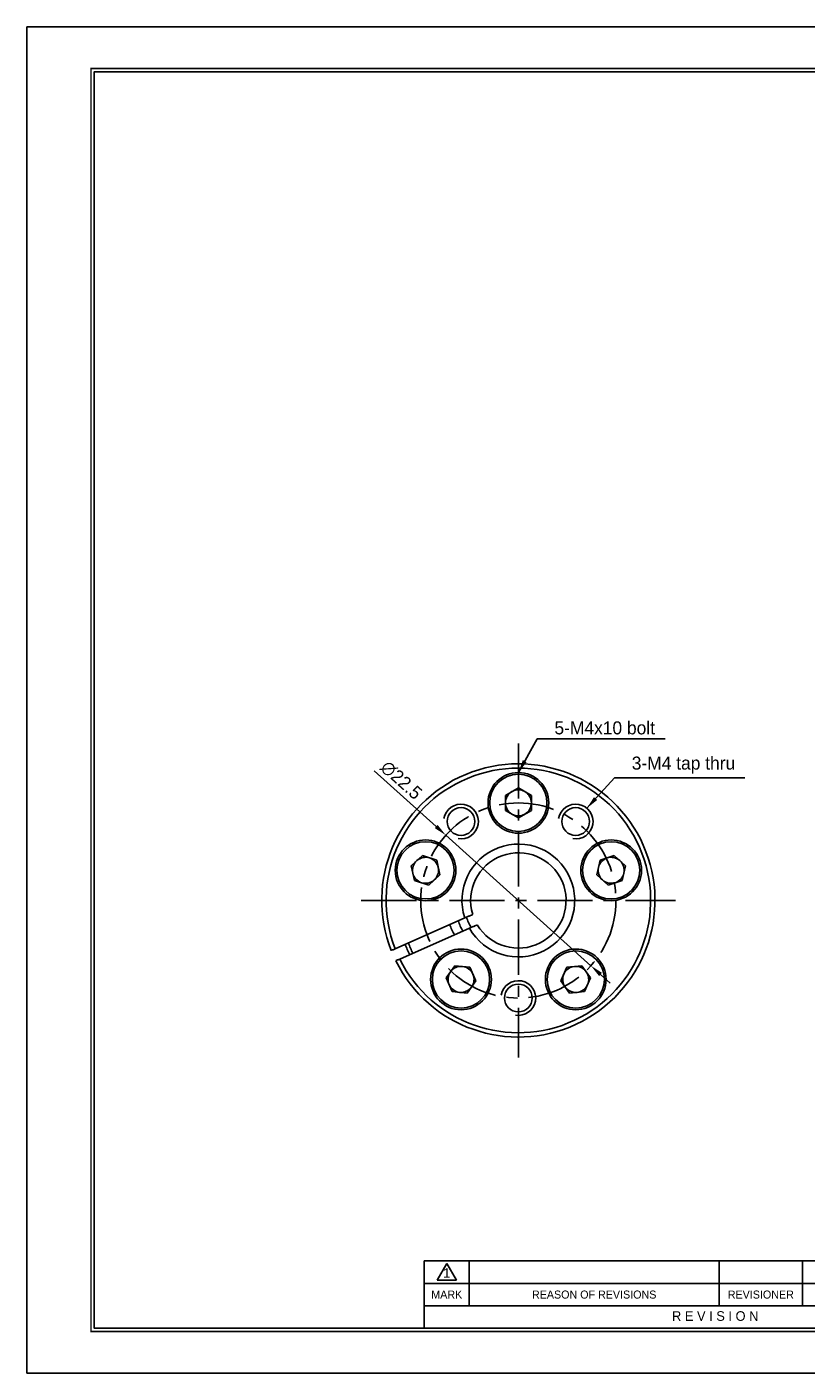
# Model space of a CAD drawing. Header units: millimetres. Extents: x 0 to 219, y 0 to 155.
# Tile 1 of 7: x 0 to 90, y 0 to 155. Entities that reach past the tile are written whole.
import ezdxf
from ezdxf.enums import TextEntityAlignment as Align

# ---------------------------------------------------------------- set-up
doc = ezdxf.new("R2010")
doc.units = ezdxf.units.MM
doc.linetypes.add('CENTER', pattern=[50.8, 31.75, -6.35, 6.35, -6.35])
doc.layers.get('DEFPOINTS').update_dxf_attribs({"linetype": 'CONTINUOUS'})
for name, color, linetype in [('center', 1, 'CENTER'), ('L1', 7, 'CONTINUOUS'), ('OUTLINE', 7, 'CONTINUOUS'), ('thread', 5, 'CONTINUOUS')]:
    doc.layers.add(name, color=color, linetype=linetype)
doc.dimstyles.get("Standard").update_dxf_attribs({"dimtxt": 1.5, "dimasz": 1.5, "dimexe": 0.5, "dimexo": 0, "dimgap": 0.5, "dimtad": 1, "dimdec": 3, "dimzin": 11, "dimdsep": 46, "dimtxsty": 'Standard', "dimcen": 0, "dimclrd": 5, "dimclre": 5, "dimclrt": 3, "dimadec": 0, "dimazin": 0, "dimtfac": 0.6, "dimtdec": 3, "dimtmove": 0, "dimatfit": 3, "dimfxl": 0, "dimtolj": 1, "dimtzin": 11, "dimarcsym": 0})

# ---------------------------------------------------------------- blocks, each defined once
blk = doc.blocks.new('표제란')
at = {"layer": 'L1', "color": 0}
for p, q in [((297, 210), (0, 210)), ((0, 210), (0, 0)), ((0, 0), (297, 0))]:
    blk.add_line(p, q, dxfattribs=at)
at = {"layer": 'L1'}
for p, q in [((160, 17.5), (62, 17.5)), ((62, 17.5), (62, 7)), ((64, 14.51), (65.5, 17.1)), ((65.5, 17.1), (67, 14.51)), ((69, 17.5), (69, 10.5)), ((108, 17.5), (108, 10.5)), ((121, 17.5), (121, 10.5)), ((147, 14), (62, 14)), ((64, 14.51), (67, 14.51)), ((147, 10.5), (62, 10.5))]:
    blk.add_line(p, q, dxfattribs=at)
at = {"layer": 'L1', "const_width": 0.25}
blk.add_lwpolyline([(290.5, 6.5), (290.5, 203.5), (10, 203.5), (10, 6.5)], close=True, dxfattribs=at)
at = {"layer": 'L1'}
blk.add_lwpolyline([(290, 7), (290, 203), (10.5, 203), (10.5, 7)], close=True, dxfattribs=at)
for s, height, p in [('1', 1.5, (65.5, 15.61)), ('MARK', 1.25, (65.5, 12.25)), ('REASON OF REVISIONS', 1.25, (88.5, 12.25)), ('REVISIONER', 1.25, (114.5, 12.25)), ('R E V I S I O N', 1.5, (107.38, 8.9))]:
    blk.add_text(s, height=height, dxfattribs=at).set_placement(p, align=Align.MIDDLE_CENTER)
for tag, p in [('필렛', (179.25, 10.9)), ('모따기', (179.25, 8.3))]:
    blk.add_attdef(tag, text='', height=1.15, dxfattribs=at).set_placement(p, align=Align.MIDDLE_LEFT)
at = {"layer": 'OUTLINE', "ltscale": 0.5}
for tag, p, height in [('TITLE', (237.17, 24.41), 2.5), ('도번', (251.18, 15.64), 2.5), ('SCALE', (253.78, 9.55), 1.2), ('DATE', (277.02, 9.51), 1.2)]:
    blk.add_attdef(tag, p, '', height=height, dxfattribs=at)
blk = doc.blocks.new('*D7')
at = {"layer": 'DEFPOINTS', "color": 0}
for p in [(48.3, 62.01), (65.03, 46.96)]:
    blk.add_point(p, dxfattribs=at)
at = {"layer": 'OUTLINE', "color": 5, "lineweight": -2}
for p, q in [((40.04, 69.45), (47.19, 63.02)), ((65.03, 46.96), (48.3, 62.01)), ((66.14, 45.96), (67.26, 44.95))]:
    blk.add_line(p, q, dxfattribs=at)
at = {"layer": 'OUTLINE', "color": 5}
for points in [[(47.35, 63.2), (47.02, 62.83), (48.3, 62.01)], [(66.31, 46.14), (65.97, 45.77), (65.03, 46.96)]]:
    blk.add_solid(points, dxfattribs=at)
at = {"layer": 'OUTLINE', "color": 3, "insert": (43.16, 68.35), "char_height": 1.5, "attachment_point": 5, "rotation": 318.0087}
blk.add_mtext('\\A1;∅22.5', dxfattribs=at)

msp = doc.modelspace()

# ---------------------------------------------------------------- linework, layer by layer
at = {"layer": 'center', "ltscale": 0.2}
for p, q in [((56.6638, 72.5995), (56.6638, 36.3745)), ((38.5513, 54.487), (74.7763, 54.487))]:
    msp.add_line(p, q, dxfattribs=at)
msp.add_circle((56.6638, 54.487), 11.25, dxfattribs=at)
at = {"layer": 'OUTLINE', "ltscale": 0.2}
msp.add_line((58.163, 150.0233), (7.7598, 150.0233), dxfattribs=at)
at = {"layer": 'OUTLINE'}
for p, q in [((55.1638, 66.603), (56.6638, 67.4691)), ((56.6638, 67.4691), (58.1638, 66.603)), ((55.1638, 64.871), (55.1638, 66.603)), ((58.1638, 66.603), (58.1638, 64.871)), ((56.6638, 64.005), (55.1638, 64.871)), ((58.1638, 64.871), (56.6638, 64.005)), ((44.3171, 58.4987), (45.6043, 59.6576)), ((45.6043, 59.6576), (47.2515, 59.1224)), ((47.2515, 59.1224), (47.6117, 57.4282)), ((65.7159, 57.4282), (66.076, 59.1224)), ((66.076, 59.1224), (67.7233, 59.6576)), ((67.7233, 59.6576), (69.0104, 58.4987)), ((44.6772, 56.8045), (44.3171, 58.4987)), ((47.6117, 57.4282), (46.3245, 56.2692)), ((67.003, 56.2692), (65.7159, 57.4282)), ((69.0104, 58.4987), (68.6503, 56.8045)), ((46.3245, 56.2692), (44.6772, 56.8045)), ((68.6503, 56.8045), (67.003, 56.2692)), ((50.4852, 52.4684), (42.4641, 48.9253)), ((42.9894, 47.7361), (51.0104, 51.2792)), ((48.3286, 45.5666), (49.3467, 46.9679)), ((49.3467, 46.9679), (51.0693, 46.7868)), ((51.0693, 46.7868), (51.7737, 45.2045)), ((61.5538, 45.2045), (62.2583, 46.7868)), ((62.2583, 46.7868), (63.9808, 46.9679)), ((63.9808, 46.9679), (64.9989, 45.5666)), ((49.0331, 43.9843), (48.3286, 45.5666)), ((51.7737, 45.2045), (50.7557, 43.8033)), ((62.5719, 43.8033), (61.5538, 45.2045)), ((64.9989, 45.5666), (64.2944, 43.9843)), ((50.7557, 43.8033), (49.0331, 43.9843)), ((64.2944, 43.9843), (62.5719, 43.8033))]:
    msp.add_line(p, q, dxfattribs=at)
for centre, radius in [((56.6638, 65.737), 3.5), ((56.6638, 65.737), 3.3), ((50.0512, 63.5884), 1.6), ((63.2763, 63.5884), 1.6), ((45.9644, 57.9634), 3.5), ((45.9644, 57.9634), 3.3), ((67.3631, 57.9634), 3.5), ((67.3631, 57.9634), 3.3), ((50.0512, 45.3856), 3.5), ((50.0512, 45.3856), 3.3), ((63.2763, 45.3856), 3.5), ((63.2763, 45.3856), 3.3), ((56.6638, 43.237), 1.6)]:
    msp.add_circle(centre, radius, dxfattribs=at)
for centre, radius, start, end in [((56.6638, 54.487), 15.75, 206.197469, 201.46695), ((56.6638, 54.487), 15.25, 206.275065, 201.389354), ((56.6638, 65.737), 1.5, 120, 180), ((56.6638, 65.737), 1.5, 60, 120), ((56.6638, 65.737), 1.5, 0, 60), ((56.6638, 65.737), 1.5, 180, 240), ((56.6638, 65.737), 1.5, 300, 0), ((56.6638, 65.737), 1.5, 240, 300), ((56.6638, 54.487), 6.5, 209.57138, 198.093039), ((45.9644, 57.9634), 1.5, 132, 192), ((45.9644, 57.9634), 1.5, 72, 132), ((45.9644, 57.9634), 1.5, 12, 72), ((56.6638, 54.487), 5.5, 210.619391, 197.045028), ((67.3631, 57.9634), 1.5, 108, 168), ((67.3631, 57.9634), 1.5, 48, 108), ((67.3631, 57.9634), 1.5, 348, 48), ((45.9644, 57.9634), 1.5, 192, 252), ((45.9644, 57.9634), 1.5, 312, 12), ((67.3631, 57.9634), 1.5, 168, 228), ((67.3631, 57.9634), 1.5, 288, 348), ((45.9644, 57.9634), 1.5, 252, 312), ((67.3631, 57.9634), 1.5, 228, 288), ((56.6638, 54.487), 8.3832, 199.385234, 208.279185), ((56.6638, 54.487), 7.3177, 198.736188, 208.928231), ((56.6638, 54.487), 6.2829, 197.876766, 209.77598), ((56.6638, 54.487), 6.2825, 197.87966, 209.78025), ((56.6638, 54.487), 14, 201.171092, 206.493327), ((56.6638, 54.487), 13.6, 201.092765, 206.571654), ((50.0512, 45.3856), 1.5, 84, 144), ((50.0512, 45.3856), 1.5, 24, 84), ((63.2763, 45.3856), 1.5, 96, 156), ((63.2763, 45.3856), 1.5, 36, 96), ((50.0512, 45.3856), 1.5, 144, 204), ((50.0512, 45.3856), 1.5, 324, 24), ((63.2763, 45.3856), 1.5, 156, 216), ((63.2763, 45.3856), 1.5, 336, 36), ((50.0512, 45.3856), 1.5, 204, 264), ((50.0512, 45.3856), 1.5, 264, 324), ((63.2763, 45.3856), 1.5, 216, 276), ((63.2763, 45.3856), 1.5, 276, 336)]:
    msp.add_arc(centre, radius, start, end, dxfattribs=at)
for points, knots in [([(50.4852, 52.4684), (50.606, 52.5217), (50.7253, 52.5744), (50.9473, 52.6725), (51.0495, 52.7176), (51.2194, 52.7927), (51.2883, 52.8231), (51.3807, 52.864), (51.4054, 52.8748), (51.4054, 52.8748)], [0, 0, 0, 0, 0.25, 0.25, 0.5, 0.5, 0.75, 0.75, 1, 1, 1, 1]), ([(51.9306, 51.6857), (51.9306, 51.6857), (51.9065, 51.675), (51.8136, 51.634), (51.7449, 51.6036), (51.5748, 51.5285), (51.4721, 51.4831), (51.2509, 51.3854), (51.1302, 51.3321), (51.0104, 51.2792)], [0, 0, 0, 0, 0.25, 0.25, 0.5, 0.5, 0.75, 0.75, 1, 1, 1, 1]), ([(42.0064, 48.7231), (42.0064, 48.7231), (42.0561, 48.745), (42.2252, 48.8197), (42.3447, 48.8725), (42.4641, 48.9253)], [0, 0, 0, 0, 0.5, 0.5, 1, 1, 1, 1]), ([(42.9894, 47.7361), (42.8701, 47.6834), (42.7514, 47.631), (42.5804, 47.5555), (42.5316, 47.5339), (42.5316, 47.5339)], [0, 0, 0, 0, 0.5, 0.5, 1, 1, 1, 1])]:
    msp.add_open_spline(points, degree=3, knots=knots, dxfattribs=at)
at = {"layer": 'thread'}
for centre in [(50.0512, 63.5884), (63.2763, 63.5884), (56.6638, 43.237)]:
    msp.add_arc(centre, 2, 260, 170, dxfattribs=at)

# ---------------------------------------------------------------- block references
at = {"layer": 'OUTLINE', "xscale": 0.7390310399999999, "yscale": 0.7390310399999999, "zscale": 0.7390310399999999}
msp.add_blockref('표제란', (0, 0), dxfattribs=at)

# ---------------------------------------------------------------- texts
at = {"layer": 'OUTLINE', "color": 3, "char_height": 1.5, "attachment_point": 7}
for s, insert in [('\\A1;5-M4x10 bolt', (60.8234, 73.6144)), ('\\A1;3-M4 tap thru', (69.7362, 69.123))]:
    msp.add_mtext(s, dxfattribs=dict(at, insert=insert))

# ---------------------------------------------------------------- dimensions: what is measured, and where the dimension line sits
at = {"layer": 'OUTLINE'}
dim = msp.add_diameter_dim_2p(p1=(65.0253, 46.9606), p2=(48.3022, 62.0135), dimstyle='Standard', dxfattribs=at)
dim.commit()
dim.dimension.update_dxf_attribs({"geometry": '*D7', "text_midpoint": (42.3136, 67.404), "dimtype": 163})

# ---------------------------------------------------------------- leaders
at = {"layer": 'OUTLINE', "annotation_type": 0, "has_hookline": 1, "hookline_direction": 0}
for points, text_width in [([(56.6638, 69.237), (58.8234, 73.1144), (60.3234, 73.1144)], 12.753), ([(64.5609, 65.1214), (67.7362, 68.623), (69.2362, 68.623)], 13.0406)]:
    msp.add_leader(points, dimstyle='Standard', dxfattribs=dict(at, text_width=text_width))

doc.saveas('drawing.dxf')
